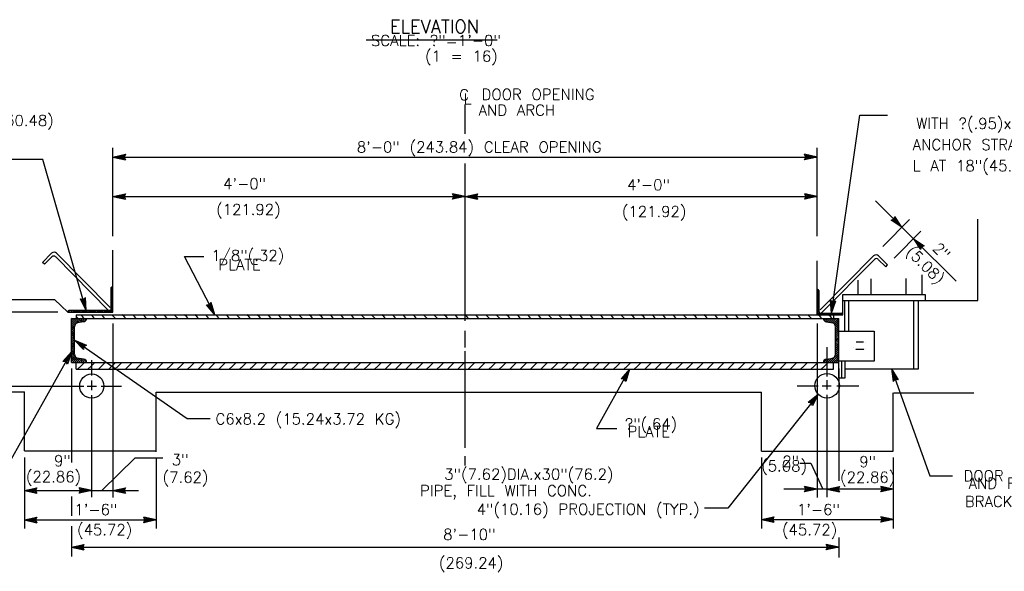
# Model space of a CAD drawing. Extents: x -23 to 2859, y -15 to 3983.
# Tile 5 of 50: x -15.53 to -4.25, y -2.38 to 3.94. Entities that reach past the tile are written whole.
import ezdxf
from ezdxf.enums import TextEntityAlignment as Align

# ---------------------------------------------------------------- set-up
doc = ezdxf.new("R2010")
doc.units = 0
doc.header["$LTSCALE"] = 25.4
doc.header["$MEASUREMENT"] = 0
doc.layers.add('PAN_TS', color=7, linetype='CONTINUOUS')
doc.styles.add('TXT_SHX', font='txt.shx')

# ---------------------------------------------------------------- blocks, each defined once
blk = doc.blocks.new('LT3')
at = {"layer": 'PAN_TS', "color": 24, "linetype": 'CONTINUOUS'}
for p, q in [((0, 0), (-0.0015, 0.00032)), ((-0.00135, 0), (-0.0015, 0.00032)), ((0, 0), (-0.0015, -0.00032)), ((-0.0015, -0.00032), (-0.00135, 0)), ((-0.00039, 0), (-0.00136, 0.00021)), ((-0.00128, 0), (-0.00136, 0.00021)), ((-0.00039, 0), (-0.00136, -0.00021)), ((-0.00136, -0.00021), (-0.00128, 0)), ((-0.00076, 0), (-0.00122, 0.0001)), ((-0.00119, 0), (-0.00122, 0.0001)), ((-0.00076, 0), (-0.00122, -0.0001)), ((-0.00122, -0.0001), (-0.00119, 0))]:
    blk.add_line(p, q, dxfattribs=at)

msp = doc.modelspace()

# ---------------------------------------------------------------- linework, layer by layer
at = {"layer": 'PAN_TS', "color": 7, "linetype": 'CONTINUOUS'}
for p, q in [((-11.559, 3.71), (-10.059, 3.71)), ((-10.426, 2.632), (-10.426, 2.969)), ((-6.23, 0.581), (-5.904, 2.848)), ((-5.904, 2.848), (-5.587, 2.848)), ((-14.461, 1.46), (-14.461, 2.473)), ((-14.461, 1.46), (-14.461, 2.473)), ((-6.392, 1.46), (-6.392, 2.473)), ((-6.392, 1.46), (-6.392, 2.473)), ((-15.263, 2.338), (-15.702, 2.338)), ((-14.765, 0.612), (-15.263, 2.338)), ((-14.461, 2.368), (-6.392, 2.368)), ((-10.426, 0.492), (-10.426, 2.294)), ((-14.461, 1.915), (-10.426, 1.915)), ((-10.426, 1.915), (-6.392, 1.915)), ((-5.724, 1.867), (-5.421, 1.564)), ((-5.642, 1.342), (-5.336, 1.651)), ((-4.552, 0.723), (-4.552, 1.655)), ((-5.509, 1.21), (-5.203, 1.519)), ((-5.421, 1.564), (-5.289, 1.432)), ((-5.289, 1.432), (-4.799, 0.945)), ((-15.162, 1.265), (-15.266, 1.161)), ((-14.492, 0.645), (-15.105, 1.265)), ((-14.461, 0.591), (-14.461, 1.303)), ((-15.244, 1.14), (-15.266, 1.161)), ((-15.159, 1.225), (-15.244, 1.14)), ((-14.509, 0.612), (-15.116, 1.225)), ((-13.294, 0.56), (-13.642, 1.23)), ((-13.642, 1.23), (-13.418, 1.23)), ((-6.392, 0.56), (-6.392, 1.178)), ((-6.359, 0.616), (-5.746, 1.236)), ((-6.342, 0.583), (-5.735, 1.196)), ((-5.692, 1.196), (-5.607, 1.111)), ((-5.689, 1.236), (-5.585, 1.132)), ((-5.607, 1.111), (-5.585, 1.132)), ((-5.19, 0.794), (-5.19, 1.018)), ((-5.923, 0.794), (-5.923, 0.959)), ((-5.772, 0.794), (-5.772, 0.973)), ((-5.371, 0.794), (-5.371, 0.976)), ((-14.482, 0.625), (-14.482, 0.869)), ((-14.481, 0.865), (-14.482, 0.865)), ((-14.481, 0.845), (-14.482, 0.845)), ((-14.481, 0.825), (-14.482, 0.825)), ((-14.481, 0.805), (-14.482, 0.805)), ((-14.461, 0.845), (-14.481, 0.865)), ((-14.461, 0.825), (-14.481, 0.845)), ((-14.461, 0.805), (-14.481, 0.825)), ((-14.461, 0.785), (-14.481, 0.805)), ((-14.461, 0.865), (-14.476, 0.88)), ((-14.461, 0.883), (-14.468, 0.883)), ((-14.461, 0.864), (-14.461, 0.865)), ((-14.461, 0.844), (-14.461, 0.845)), ((-14.461, 0.824), (-14.461, 0.825)), ((-14.461, 0.804), (-14.461, 0.805)), ((-6.392, 0.852), (-6.385, 0.852)), ((-6.392, 0.56), (-6.392, 0.852)), ((-6.392, 0.834), (-6.377, 0.849)), ((-6.392, 0.833), (-6.392, 0.834)), ((-6.392, 0.814), (-6.372, 0.834)), ((-6.392, 0.813), (-6.392, 0.814)), ((-6.392, 0.794), (-6.372, 0.814)), ((-6.392, 0.793), (-6.392, 0.794)), ((-6.392, 0.774), (-6.372, 0.794)), ((-6.372, 0.834), (-6.371, 0.834)), ((-6.372, 0.814), (-6.371, 0.814)), ((-6.372, 0.794), (-6.371, 0.794)), ((-6.371, 0.594), (-6.371, 0.838)), ((-6.1, 0.723), (-6.1, 0.794)), ((-6.1, 0.794), (-5.151, 0.794)), ((-5.151, 0.723), (-5.151, 0.791)), ((-16.309, 0.736), (-15.129, 0.736)), ((-15.129, 0.736), (-14.977, 0.591)), ((-14.481, 0.785), (-14.482, 0.785)), ((-14.481, 0.765), (-14.482, 0.765)), ((-14.481, 0.745), (-14.482, 0.745)), ((-14.481, 0.725), (-14.482, 0.725)), ((-14.481, 0.705), (-14.482, 0.705)), ((-14.481, 0.685), (-14.482, 0.685)), ((-14.461, 0.765), (-14.481, 0.785)), ((-14.461, 0.745), (-14.481, 0.765)), ((-14.461, 0.725), (-14.481, 0.745)), ((-14.461, 0.705), (-14.481, 0.725)), ((-14.461, 0.685), (-14.481, 0.705)), ((-14.461, 0.665), (-14.481, 0.685)), ((-14.461, 0.784), (-14.461, 0.785)), ((-14.461, 0.764), (-14.461, 0.765)), ((-14.461, 0.744), (-14.461, 0.745)), ((-14.461, 0.724), (-14.461, 0.725)), ((-14.461, 0.704), (-14.461, 0.705)), ((-14.461, 0.684), (-14.461, 0.685)), ((-6.392, 0.773), (-6.392, 0.774)), ((-6.392, 0.754), (-6.372, 0.774)), ((-6.392, 0.753), (-6.392, 0.754)), ((-6.392, 0.734), (-6.372, 0.754)), ((-6.392, 0.733), (-6.392, 0.734)), ((-6.392, 0.714), (-6.372, 0.734)), ((-6.392, 0.713), (-6.392, 0.714)), ((-6.392, 0.694), (-6.372, 0.714)), ((-6.392, 0.693), (-6.392, 0.694)), ((-6.392, 0.674), (-6.372, 0.694)), ((-6.372, 0.774), (-6.371, 0.774)), ((-6.372, 0.754), (-6.371, 0.754)), ((-6.372, 0.734), (-6.371, 0.734)), ((-6.372, 0.714), (-6.371, 0.714)), ((-6.372, 0.694), (-6.371, 0.694)), ((-6.1, 0.723), (-4.552, 0.723)), ((-6.1, 0.56), (-6.1, 0.723)), ((-6.077, 0.374), (-6.077, 0.723)), ((-6.03, 0.374), (-6.03, 0.723)), ((-5.284, -0.058), (-5.284, 0.723)), ((-5.231, -0.058), (-5.231, 0.723)), ((-15.092, 0.591), (-16.658, 0.591)), ((-14.977, 0.591), (-14.977, 0.599)), ((-14.972, 0.591), (-14.977, 0.596)), ((-14.977, 0.591), (-14.461, 0.591)), ((-14.966, 0.605), (-14.971, 0.61)), ((-14.952, 0.591), (-14.966, 0.605)), ((-14.495, 0.612), (-14.964, 0.612)), ((-14.94, 0.605), (-14.947, 0.612)), ((-14.926, 0.591), (-14.94, 0.605)), ((-14.92, 0.605), (-14.927, 0.612)), ((-14.906, 0.591), (-14.92, 0.605)), ((-14.9, 0.605), (-14.907, 0.612)), ((-14.886, 0.591), (-14.9, 0.605)), ((-14.88, 0.605), (-14.887, 0.612)), ((-14.866, 0.591), (-14.88, 0.605)), ((-14.86, 0.605), (-14.867, 0.612)), ((-14.846, 0.591), (-14.86, 0.605)), ((-14.84, 0.605), (-14.847, 0.612)), ((-14.826, 0.591), (-14.84, 0.605)), ((-14.82, 0.605), (-14.827, 0.612)), ((-14.806, 0.591), (-14.82, 0.605)), ((-14.8, 0.605), (-14.807, 0.612)), ((-14.786, 0.591), (-14.8, 0.605)), ((-14.78, 0.605), (-14.787, 0.612)), ((-14.766, 0.591), (-14.78, 0.605)), ((-14.76, 0.605), (-14.767, 0.612)), ((-14.746, 0.591), (-14.76, 0.605)), ((-14.74, 0.605), (-14.747, 0.612)), ((-14.726, 0.591), (-14.74, 0.605)), ((-14.721, 0.605), (-14.728, 0.612)), ((-14.707, 0.591), (-14.721, 0.605)), ((-14.701, 0.605), (-14.708, 0.612)), ((-14.687, 0.591), (-14.701, 0.605)), ((-14.681, 0.605), (-14.688, 0.612)), ((-14.667, 0.591), (-14.681, 0.605)), ((-14.661, 0.605), (-14.668, 0.612)), ((-14.647, 0.591), (-14.661, 0.605)), ((-14.641, 0.605), (-14.648, 0.612)), ((-14.627, 0.591), (-14.641, 0.605)), ((-14.621, 0.605), (-14.628, 0.612)), ((-14.607, 0.591), (-14.621, 0.605)), ((-14.601, 0.605), (-14.608, 0.612)), ((-14.587, 0.591), (-14.601, 0.605)), ((-14.581, 0.605), (-14.588, 0.612)), ((-14.567, 0.591), (-14.581, 0.605)), ((-14.561, 0.605), (-14.568, 0.612)), ((-14.547, 0.591), (-14.561, 0.605)), ((-14.541, 0.605), (-14.548, 0.612)), ((-14.527, 0.591), (-14.541, 0.605)), ((-14.521, 0.605), (-14.528, 0.612)), ((-14.507, 0.591), (-14.521, 0.605)), ((-14.501, 0.605), (-14.508, 0.612)), ((-14.487, 0.591), (-14.501, 0.605)), ((-14.481, 0.605), (-14.49, 0.613)), ((-14.481, 0.665), (-14.482, 0.665)), ((-14.481, 0.645), (-14.482, 0.645)), ((-14.481, 0.625), (-14.482, 0.625)), ((-14.461, 0.645), (-14.481, 0.665)), ((-14.461, 0.625), (-14.481, 0.645)), ((-14.461, 0.605), (-14.481, 0.625)), ((-14.467, 0.591), (-14.481, 0.605)), ((-14.461, 0.664), (-14.461, 0.665)), ((-14.461, 0.644), (-14.461, 0.645)), ((-14.461, 0.624), (-14.461, 0.625)), ((-14.461, 0.604), (-14.461, 0.605)), ((-6.392, 0.673), (-6.392, 0.674)), ((-6.392, 0.654), (-6.372, 0.674)), ((-6.392, 0.653), (-6.392, 0.654)), ((-6.392, 0.634), (-6.372, 0.654)), ((-6.392, 0.633), (-6.392, 0.634)), ((-6.392, 0.614), (-6.372, 0.634)), ((-6.392, 0.613), (-6.392, 0.614)), ((-6.392, 0.594), (-6.372, 0.614)), ((-6.392, 0.593), (-6.392, 0.594)), ((-6.392, 0.574), (-6.372, 0.594)), ((-6.392, 0.573), (-6.392, 0.574)), ((-6.386, 0.56), (-6.372, 0.574)), ((-6.372, 0.674), (-6.371, 0.674)), ((-6.372, 0.654), (-6.371, 0.654)), ((-6.372, 0.634), (-6.371, 0.634)), ((-6.372, 0.614), (-6.371, 0.614)), ((-6.372, 0.594), (-6.371, 0.594)), ((-6.372, 0.574), (-6.363, 0.582)), ((-6.366, 0.56), (-6.352, 0.574)), ((-6.358, 0.581), (-6.113, 0.581)), ((-6.352, 0.574), (-6.345, 0.581)), ((-6.346, 0.56), (-6.332, 0.574)), ((-6.332, 0.574), (-6.325, 0.581)), ((-6.326, 0.56), (-6.312, 0.574)), ((-6.312, 0.574), (-6.305, 0.581)), ((-6.306, 0.56), (-6.292, 0.574)), ((-6.292, 0.574), (-6.285, 0.581)), ((-6.286, 0.56), (-6.272, 0.574)), ((-6.272, 0.574), (-6.265, 0.581)), ((-6.266, 0.56), (-6.252, 0.574)), ((-6.252, 0.574), (-6.245, 0.581)), ((-6.246, 0.56), (-6.232, 0.574)), ((-6.232, 0.574), (-6.225, 0.581)), ((-6.226, 0.56), (-6.212, 0.574)), ((-6.212, 0.574), (-6.205, 0.581)), ((-6.206, 0.56), (-6.192, 0.574)), ((-6.192, 0.574), (-6.185, 0.581)), ((-6.186, 0.56), (-6.172, 0.574)), ((-6.172, 0.574), (-6.165, 0.581)), ((-6.166, 0.56), (-6.152, 0.574)), ((-6.152, 0.574), (-6.145, 0.581)), ((-6.146, 0.56), (-6.132, 0.574)), ((-6.132, 0.574), (-6.125, 0.581)), ((-6.127, 0.56), (-6.113, 0.574)), ((-6.113, 0.574), (-6.107, 0.58)), ((-6.107, 0.56), (-6.099, 0.568)), ((-6.1, 0.56), (-6.1, 0.568)), ((-14.936, 0.52), (-6.146, 0.52)), ((-14.936, 0.016), (-14.936, 0.52)), ((-14.917, 0.48), (-14.936, 0.5)), ((-14.917, 0.457), (-14.936, 0.476)), ((-14.917, 0.433), (-14.936, 0.452)), ((-14.917, 0.504), (-14.933, 0.52)), ((-14.893, 0.48), (-14.917, 0.504)), ((-14.893, 0.457), (-14.917, 0.48)), ((-14.897, 0.437), (-14.917, 0.457)), ((-14.893, 0.504), (-14.909, 0.52)), ((-14.87, 0.48), (-14.893, 0.504)), ((-14.878, 0.465), (-14.893, 0.48)), ((-14.89, 0.453), (-14.893, 0.457)), ((-14.87, 0.504), (-14.885, 0.52)), ((-14.882, 0.56), (-6.1, 0.56)), ((-14.882, 0.56), (-14.882, 0.52)), ((-14.88, 0.54), (-14.882, 0.542)), ((-14.86, 0.52), (-14.88, 0.54)), ((-14.846, 0.48), (-14.87, 0.504)), ((-14.86, 0.471), (-14.87, 0.48)), ((-14.796, 0.482), (-14.868, 0.47)), ((-14.846, 0.504), (-14.862, 0.52)), ((-14.822, 0.48), (-14.846, 0.504)), ((-14.84, 0.474), (-14.846, 0.48)), ((-14.822, 0.504), (-14.838, 0.52)), ((-14.809, 0.54), (-14.829, 0.56)), ((-14.8, 0.481), (-14.822, 0.504)), ((-14.82, 0.478), (-14.822, 0.48)), ((-14.799, 0.504), (-14.815, 0.52)), ((-14.789, 0.52), (-14.809, 0.54)), ((-14.781, 0.486), (-14.799, 0.504)), ((-14.775, 0.504), (-14.791, 0.52)), ((-14.768, 0.497), (-14.775, 0.504)), ((-14.69, 0.54), (-14.71, 0.56)), ((-14.67, 0.52), (-14.69, 0.54)), ((-14.571, 0.54), (-14.591, 0.56)), ((-14.551, 0.52), (-14.571, 0.54)), ((-14.452, 0.54), (-14.472, 0.56)), ((-14.461, 0.463), (-14.461, -1.532)), ((-14.432, 0.52), (-14.452, 0.54)), ((-14.333, 0.54), (-14.353, 0.56)), ((-14.313, 0.52), (-14.333, 0.54)), ((-14.214, 0.54), (-14.234, 0.56)), ((-14.194, 0.52), (-14.214, 0.54)), ((-14.095, 0.54), (-14.115, 0.56)), ((-14.075, 0.52), (-14.095, 0.54)), ((-13.976, 0.54), (-13.996, 0.56)), ((-13.956, 0.52), (-13.976, 0.54)), ((-13.857, 0.54), (-13.877, 0.56)), ((-13.837, 0.52), (-13.857, 0.54)), ((-13.738, 0.54), (-13.758, 0.56)), ((-13.718, 0.52), (-13.738, 0.54)), ((-13.619, 0.54), (-13.639, 0.56)), ((-13.599, 0.52), (-13.619, 0.54)), ((-13.5, 0.54), (-13.52, 0.56)), ((-13.48, 0.52), (-13.5, 0.54)), ((-13.381, 0.54), (-13.401, 0.56)), ((-13.361, 0.52), (-13.381, 0.54)), ((-13.262, 0.54), (-13.282, 0.56)), ((-13.242, 0.52), (-13.262, 0.54)), ((-13.143, 0.54), (-13.163, 0.56)), ((-13.123, 0.52), (-13.143, 0.54)), ((-13.024, 0.54), (-13.044, 0.56)), ((-13.004, 0.52), (-13.024, 0.54)), ((-12.905, 0.54), (-12.925, 0.56)), ((-12.885, 0.52), (-12.905, 0.54)), ((-12.786, 0.54), (-12.806, 0.56)), ((-12.766, 0.52), (-12.786, 0.54)), ((-12.667, 0.54), (-12.687, 0.56)), ((-12.647, 0.52), (-12.667, 0.54)), ((-12.548, 0.54), (-12.568, 0.56)), ((-12.528, 0.52), (-12.548, 0.54)), ((-12.429, 0.54), (-12.449, 0.56)), ((-12.409, 0.52), (-12.429, 0.54)), ((-12.31, 0.54), (-12.33, 0.56)), ((-12.29, 0.52), (-12.31, 0.54)), ((-12.191, 0.54), (-12.211, 0.56)), ((-12.171, 0.52), (-12.191, 0.54)), ((-12.072, 0.54), (-12.092, 0.56)), ((-12.052, 0.52), (-12.072, 0.54)), ((-11.953, 0.54), (-11.973, 0.56)), ((-11.933, 0.52), (-11.953, 0.54)), ((-11.834, 0.54), (-11.854, 0.56)), ((-11.814, 0.52), (-11.834, 0.54)), ((-11.715, 0.54), (-11.735, 0.56)), ((-11.695, 0.52), (-11.715, 0.54)), ((-11.596, 0.54), (-11.616, 0.56)), ((-11.576, 0.52), (-11.596, 0.54)), ((-11.477, 0.54), (-11.497, 0.56)), ((-11.457, 0.52), (-11.477, 0.54)), ((-11.358, 0.54), (-11.378, 0.56)), ((-11.338, 0.52), (-11.358, 0.54)), ((-11.239, 0.54), (-11.259, 0.56)), ((-11.219, 0.52), (-11.239, 0.54)), ((-11.12, 0.54), (-11.14, 0.56)), ((-11.1, 0.52), (-11.12, 0.54)), ((-11.001, 0.54), (-11.021, 0.56)), ((-10.981, 0.52), (-11.001, 0.54)), ((-10.882, 0.54), (-10.902, 0.56)), ((-10.862, 0.52), (-10.882, 0.54)), ((-10.763, 0.54), (-10.783, 0.56)), ((-10.743, 0.52), (-10.763, 0.54)), ((-10.644, 0.54), (-10.664, 0.56)), ((-10.624, 0.52), (-10.644, 0.54)), ((-10.525, 0.54), (-10.545, 0.56)), ((-10.505, 0.52), (-10.525, 0.54)), ((-10.406, 0.54), (-10.426, 0.56)), ((-10.386, 0.52), (-10.406, 0.54)), ((-10.287, 0.54), (-10.307, 0.56)), ((-10.267, 0.52), (-10.287, 0.54)), ((-10.168, 0.54), (-10.188, 0.56)), ((-10.148, 0.52), (-10.168, 0.54)), ((-10.049, 0.54), (-10.069, 0.56)), ((-10.029, 0.52), (-10.049, 0.54)), ((-9.93, 0.54), (-9.95, 0.56)), ((-9.91, 0.52), (-9.93, 0.54)), ((-9.811, 0.54), (-9.831, 0.56)), ((-9.791, 0.52), (-9.811, 0.54)), ((-9.692, 0.54), (-9.712, 0.56)), ((-9.672, 0.52), (-9.692, 0.54)), ((-9.573, 0.54), (-9.593, 0.56)), ((-9.553, 0.52), (-9.573, 0.54)), ((-9.454, 0.54), (-9.474, 0.56)), ((-9.434, 0.52), (-9.454, 0.54)), ((-9.335, 0.54), (-9.355, 0.56)), ((-9.315, 0.52), (-9.335, 0.54)), ((-9.216, 0.54), (-9.236, 0.56)), ((-9.196, 0.52), (-9.216, 0.54)), ((-9.097, 0.54), (-9.117, 0.56)), ((-9.077, 0.52), (-9.097, 0.54)), ((-8.978, 0.54), (-8.998, 0.56)), ((-8.958, 0.52), (-8.978, 0.54)), ((-8.859, 0.54), (-8.879, 0.56)), ((-8.839, 0.52), (-8.859, 0.54)), ((-8.74, 0.54), (-8.76, 0.56)), ((-8.72, 0.52), (-8.74, 0.54)), ((-8.621, 0.54), (-8.641, 0.56)), ((-8.601, 0.52), (-8.621, 0.54)), ((-8.502, 0.54), (-8.522, 0.56)), ((-8.482, 0.52), (-8.502, 0.54)), ((-8.383, 0.54), (-8.403, 0.56)), ((-8.363, 0.52), (-8.383, 0.54)), ((-8.264, 0.54), (-8.284, 0.56)), ((-8.244, 0.52), (-8.264, 0.54)), ((-8.145, 0.54), (-8.165, 0.56)), ((-8.125, 0.52), (-8.145, 0.54)), ((-8.026, 0.54), (-8.046, 0.56)), ((-8.006, 0.52), (-8.026, 0.54)), ((-7.907, 0.54), (-7.927, 0.56)), ((-7.887, 0.52), (-7.907, 0.54)), ((-7.788, 0.54), (-7.808, 0.56)), ((-7.768, 0.52), (-7.788, 0.54)), ((-7.669, 0.54), (-7.689, 0.56)), ((-7.649, 0.52), (-7.669, 0.54)), ((-7.55, 0.54), (-7.57, 0.56)), ((-7.53, 0.52), (-7.55, 0.54)), ((-7.431, 0.54), (-7.451, 0.56)), ((-7.411, 0.52), (-7.431, 0.54)), ((-7.312, 0.54), (-7.332, 0.56)), ((-7.292, 0.52), (-7.312, 0.54)), ((-7.193, 0.54), (-7.213, 0.56)), ((-7.173, 0.52), (-7.193, 0.54)), ((-7.074, 0.54), (-7.094, 0.56)), ((-7.054, 0.52), (-7.074, 0.54)), ((-6.955, 0.54), (-6.975, 0.56)), ((-6.935, 0.52), (-6.955, 0.54)), ((-6.836, 0.54), (-6.856, 0.56)), ((-6.816, 0.52), (-6.836, 0.54)), ((-6.717, 0.54), (-6.737, 0.56)), ((-6.697, 0.52), (-6.717, 0.54)), ((-6.598, 0.54), (-6.618, 0.56)), ((-6.578, 0.52), (-6.598, 0.54)), ((-6.479, 0.54), (-6.499, 0.56)), ((-6.459, 0.52), (-6.479, 0.54)), ((-6.1, 0.56), (-6.392, 0.56)), ((-6.392, 0.463), (-6.392, -1.532)), ((-6.36, 0.54), (-6.38, 0.56)), ((-6.34, 0.52), (-6.36, 0.54)), ((-6.322, 0.512), (-6.315, 0.52)), ((-6.314, 0.497), (-6.307, 0.504)), ((-6.307, 0.504), (-6.291, 0.52)), ((-6.301, 0.486), (-6.283, 0.504)), ((-6.286, 0.482), (-6.214, 0.47)), ((-6.283, 0.504), (-6.267, 0.52)), ((-6.282, 0.481), (-6.26, 0.504)), ((-6.262, 0.478), (-6.26, 0.48)), ((-6.241, 0.54), (-6.261, 0.56)), ((-6.26, 0.504), (-6.244, 0.52)), ((-6.26, 0.48), (-6.236, 0.504)), ((-6.242, 0.474), (-6.236, 0.48)), ((-6.221, 0.52), (-6.241, 0.54)), ((-6.236, 0.504), (-6.22, 0.52)), ((-6.236, 0.48), (-6.212, 0.504)), ((-6.222, 0.471), (-6.212, 0.48)), ((-6.212, 0.504), (-6.197, 0.52)), ((-6.212, 0.48), (-6.189, 0.504)), ((-6.205, 0.56), (-6.205, 0.52)), ((-6.204, 0.465), (-6.189, 0.48)), ((-6.192, 0.453), (-6.189, 0.457)), ((-6.189, 0.504), (-6.173, 0.52)), ((-6.189, 0.48), (-6.165, 0.504)), ((-6.189, 0.457), (-6.165, 0.48)), ((-6.185, 0.437), (-6.165, 0.457)), ((-6.165, 0.504), (-6.149, 0.52)), ((-6.165, 0.48), (-6.146, 0.5)), ((-6.165, 0.457), (-6.146, 0.476)), ((-6.165, 0.433), (-6.146, 0.452)), ((-6.146, 0.016), (-6.146, 0.52)), ((-14.917, 0.409), (-14.936, 0.429)), ((-14.917, 0.386), (-14.936, 0.405)), ((-14.917, 0.362), (-14.936, 0.381)), ((-14.917, 0.338), (-14.936, 0.358)), ((-14.899, 0.415), (-14.917, 0.433)), ((-14.899, 0.391), (-14.917, 0.409)), ((-14.899, 0.368), (-14.917, 0.386)), ((-14.899, 0.344), (-14.917, 0.362)), ((-14.899, 0.112), (-14.899, 0.424)), ((-10.426, 0.186), (-10.426, 0.376)), ((-6.183, 0.415), (-6.165, 0.433)), ((-6.183, 0.112), (-6.183, 0.424)), ((-6.183, 0.391), (-6.165, 0.409)), ((-6.183, 0.368), (-6.165, 0.386)), ((-6.183, 0.344), (-6.165, 0.362)), ((-6.165, 0.409), (-6.146, 0.429)), ((-6.165, 0.386), (-6.146, 0.405)), ((-6.165, 0.362), (-6.146, 0.381)), ((-6.165, 0.338), (-6.146, 0.358)), ((-6.146, 0.374), (-5.74, 0.374)), ((-5.734, 0.035), (-5.734, 0.374)), ((-14.917, 0.315), (-14.936, 0.334)), ((-14.917, 0.291), (-14.936, 0.31)), ((-14.917, 0.22), (-14.936, 0.239)), ((-14.899, 0.25), (-14.935, 0.286)), ((-14.899, 0.226), (-14.935, 0.262)), ((-14.918, 0.292), (-14.898, 0.272)), ((-14.899, 0.32), (-14.917, 0.338)), ((-14.899, 0.297), (-14.917, 0.315)), ((-14.899, 0.27), (-13.61, -0.627)), ((-6.164, 0.292), (-6.184, 0.272)), ((-6.183, 0.32), (-6.165, 0.338)), ((-6.183, 0.297), (-6.165, 0.315)), ((-6.183, 0.25), (-6.147, 0.286)), ((-6.183, 0.226), (-6.147, 0.262)), ((-6.165, 0.315), (-6.146, 0.334)), ((-6.165, 0.291), (-6.146, 0.31)), ((-6.165, 0.22), (-6.146, 0.239)), ((-5.946, 0.25), (-5.86, 0.25)), ((-15.863, -1.515), (-14.936, 0.135)), ((-14.917, 0.196), (-14.936, 0.216)), ((-14.917, 0.173), (-14.936, 0.192)), ((-14.917, 0.149), (-14.936, 0.168)), ((-14.917, 0.125), (-14.936, 0.145)), ((-14.917, 0.102), (-14.936, 0.121)), ((-14.899, 0.202), (-14.917, 0.22)), ((-14.899, 0.178), (-14.917, 0.196)), ((-14.899, 0.155), (-14.917, 0.173)), ((-14.899, 0.131), (-14.917, 0.149)), ((-14.899, 0.107), (-14.917, 0.125)), ((-10.426, -0.963), (-10.426, 0.144)), ((-6.279, -0.144), (-6.279, 0.192)), ((-6.183, 0.202), (-6.165, 0.22)), ((-6.183, 0.178), (-6.165, 0.196)), ((-6.183, 0.155), (-6.165, 0.173)), ((-6.183, 0.131), (-6.165, 0.149)), ((-6.183, 0.107), (-6.165, 0.125)), ((-6.165, 0.196), (-6.146, 0.216)), ((-6.165, 0.173), (-6.146, 0.192)), ((-6.165, 0.149), (-6.146, 0.168)), ((-6.165, 0.125), (-6.146, 0.145)), ((-6.165, 0.102), (-6.146, 0.121)), ((-5.948, 0.167), (-5.858, 0.167)), ((-14.917, 0.078), (-14.936, 0.097)), ((-14.917, 0.054), (-14.936, 0.074)), ((-14.917, 0.031), (-14.936, 0.05)), ((-14.926, 0.016), (-14.936, 0.026)), ((-14.936, 0.016), (-6.146, 0.016)), ((-14.893, 0.078), (-14.917, 0.102)), ((-14.893, 0.054), (-14.917, 0.078)), ((-14.893, 0.031), (-14.917, 0.054)), ((-14.902, 0.016), (-14.917, 0.031)), ((-14.87, 0.054), (-14.893, 0.078)), ((-14.87, 0.031), (-14.893, 0.054)), ((-14.878, 0.016), (-14.893, 0.031)), ((-14.882, -0.062), (-14.882, 0.016)), ((-14.846, 0.031), (-14.87, 0.054)), ((-14.855, 0.016), (-14.87, 0.031)), ((-14.796, 0.054), (-14.868, 0.066)), ((-14.846, 0.054), (-14.856, 0.064)), ((-14.822, 0.031), (-14.846, 0.054)), ((-14.831, 0.016), (-14.846, 0.031)), ((-14.829, -0.026), (-14.787, 0.016)), ((-14.822, 0.054), (-14.827, 0.059)), ((-14.799, 0.031), (-14.822, 0.054)), ((-14.807, 0.016), (-14.822, 0.031)), ((-14.775, 0.031), (-14.799, 0.054)), ((-14.784, 0.016), (-14.799, 0.031)), ((-14.76, 0.016), (-14.775, 0.031)), ((-14.71, -0.026), (-14.668, 0.016)), ((-14.703, -0.136), (-14.703, 0.043)), ((-14.591, -0.026), (-14.549, 0.016)), ((-14.472, -0.026), (-14.43, 0.016)), ((-14.401, -0.026), (-14.359, 0.016)), ((-14.282, -0.026), (-14.24, 0.016)), ((-14.163, -0.026), (-14.121, 0.016)), ((-14.044, -0.026), (-14.002, 0.016)), ((-13.925, -0.026), (-13.883, 0.016)), ((-13.806, -0.026), (-13.764, 0.016)), ((-13.687, -0.026), (-13.645, 0.016)), ((-13.568, -0.026), (-13.526, 0.016)), ((-13.449, -0.026), (-13.407, 0.016)), ((-13.33, -0.026), (-13.288, 0.016)), ((-13.211, -0.026), (-13.169, 0.016)), ((-13.092, -0.026), (-13.05, 0.016)), ((-12.973, -0.026), (-12.931, 0.016)), ((-12.854, -0.026), (-12.812, 0.016)), ((-12.735, -0.026), (-12.693, 0.016)), ((-12.616, -0.026), (-12.574, 0.016)), ((-12.497, -0.026), (-12.455, 0.016)), ((-12.378, -0.026), (-12.336, 0.016)), ((-12.259, -0.026), (-12.217, 0.016)), ((-12.14, -0.026), (-12.098, 0.016)), ((-12.021, -0.026), (-11.979, 0.016)), ((-11.902, -0.026), (-11.86, 0.016)), ((-11.783, -0.026), (-11.741, 0.016)), ((-11.664, -0.026), (-11.622, 0.016)), ((-11.545, -0.026), (-11.503, 0.016)), ((-11.426, -0.026), (-11.384, 0.016)), ((-11.307, -0.026), (-11.265, 0.016)), ((-11.188, -0.026), (-11.146, 0.016)), ((-11.069, -0.026), (-11.027, 0.016)), ((-10.95, -0.026), (-10.908, 0.016)), ((-10.831, -0.026), (-10.789, 0.016)), ((-10.712, -0.026), (-10.67, 0.016)), ((-10.593, -0.026), (-10.551, 0.016)), ((-10.474, -0.026), (-10.432, 0.016)), ((-10.355, -0.026), (-10.313, 0.016)), ((-10.236, -0.026), (-10.194, 0.016)), ((-10.117, -0.026), (-10.075, 0.016)), ((-9.998, -0.026), (-9.956, 0.016)), ((-9.879, -0.026), (-9.837, 0.016)), ((-9.76, -0.026), (-9.718, 0.016)), ((-9.641, -0.026), (-9.599, 0.016)), ((-9.522, -0.026), (-9.48, 0.016)), ((-9.403, -0.026), (-9.361, 0.016)), ((-9.284, -0.026), (-9.242, 0.016)), ((-9.165, -0.026), (-9.123, 0.016)), ((-9.046, -0.026), (-9.004, 0.016)), ((-8.927, -0.026), (-8.885, 0.016)), ((-8.808, -0.026), (-8.766, 0.016)), ((-8.689, -0.026), (-8.647, 0.016)), ((-8.57, -0.026), (-8.528, 0.016)), ((-8.451, -0.026), (-8.409, 0.016)), ((-8.332, -0.026), (-8.29, 0.016)), ((-8.213, -0.026), (-8.171, 0.016)), ((-8.094, -0.026), (-8.052, 0.016)), ((-7.975, -0.026), (-7.933, 0.016)), ((-7.856, -0.026), (-7.814, 0.016)), ((-7.737, -0.026), (-7.695, 0.016)), ((-7.618, -0.026), (-7.576, 0.016)), ((-7.499, -0.026), (-7.457, 0.016)), ((-7.38, -0.026), (-7.338, 0.016)), ((-7.261, -0.026), (-7.219, 0.016)), ((-7.142, -0.026), (-7.1, 0.016)), ((-7.023, -0.026), (-6.981, 0.016)), ((-6.904, -0.026), (-6.862, 0.016)), ((-6.785, -0.026), (-6.743, 0.016)), ((-6.666, -0.026), (-6.624, 0.016)), ((-6.547, -0.026), (-6.505, 0.016)), ((-6.428, -0.026), (-6.386, 0.016)), ((-6.322, 0.016), (-6.307, 0.031)), ((-6.309, -0.026), (-6.267, 0.016)), ((-6.307, 0.031), (-6.283, 0.054)), ((-6.298, 0.016), (-6.283, 0.031)), ((-6.286, 0.054), (-6.214, 0.066)), ((-6.283, 0.031), (-6.26, 0.054)), ((-6.275, 0.016), (-6.26, 0.031)), ((-6.26, 0.054), (-6.255, 0.059)), ((-6.26, 0.031), (-6.236, 0.054)), ((-6.251, 0.016), (-6.236, 0.031)), ((-6.236, 0.054), (-6.226, 0.064)), ((-6.236, 0.031), (-6.212, 0.054)), ((-6.227, 0.016), (-6.212, 0.031)), ((-6.212, 0.054), (-6.189, 0.078)), ((-6.212, 0.031), (-6.189, 0.054)), ((-6.205, -0.062), (-6.205, 0.016)), ((-6.204, 0.016), (-6.189, 0.031)), ((-6.189, 0.078), (-6.165, 0.102)), ((-6.189, 0.054), (-6.165, 0.078)), ((-6.189, 0.031), (-6.165, 0.054)), ((-6.18, 0.016), (-6.165, 0.031)), ((-6.165, 0.078), (-6.146, 0.097)), ((-6.165, 0.054), (-6.146, 0.074)), ((-6.165, 0.031), (-6.146, 0.05)), ((-6.156, 0.016), (-6.146, 0.026)), ((-6.146, 0.035), (-5.734, 0.035)), ((-6.146, -0.16), (-6.146, 0.033)), ((-6.11, -0.16), (-6.11, 0.035)), ((-6.073, -0.16), (-6.073, 0.035)), ((-14.936, -0.055), (-14.936, -1.131)), ((-14.882, -0.062), (-6.205, -0.062)), ((-14.865, -0.062), (-14.829, -0.026)), ((-14.746, -0.062), (-14.71, -0.026)), ((-14.627, -0.062), (-14.591, -0.026)), ((-14.508, -0.062), (-14.472, -0.026)), ((-14.437, -0.062), (-14.401, -0.026)), ((-14.318, -0.062), (-14.282, -0.026)), ((-14.199, -0.062), (-14.163, -0.026)), ((-14.08, -0.062), (-14.044, -0.026)), ((-13.961, -0.062), (-13.925, -0.026)), ((-13.842, -0.062), (-13.806, -0.026)), ((-13.723, -0.062), (-13.687, -0.026)), ((-13.604, -0.062), (-13.568, -0.026)), ((-13.485, -0.062), (-13.449, -0.026)), ((-13.366, -0.062), (-13.33, -0.026)), ((-13.247, -0.062), (-13.211, -0.026)), ((-13.128, -0.062), (-13.092, -0.026)), ((-13.009, -0.062), (-12.973, -0.026)), ((-12.89, -0.062), (-12.854, -0.026)), ((-12.771, -0.062), (-12.735, -0.026)), ((-12.652, -0.062), (-12.616, -0.026)), ((-12.533, -0.062), (-12.497, -0.026)), ((-12.414, -0.062), (-12.378, -0.026)), ((-12.295, -0.062), (-12.259, -0.026)), ((-12.176, -0.062), (-12.14, -0.026)), ((-12.057, -0.062), (-12.021, -0.026)), ((-11.938, -0.062), (-11.902, -0.026)), ((-11.819, -0.062), (-11.783, -0.026)), ((-11.7, -0.062), (-11.664, -0.026)), ((-11.581, -0.062), (-11.545, -0.026)), ((-11.462, -0.062), (-11.426, -0.026)), ((-11.343, -0.062), (-11.307, -0.026)), ((-11.224, -0.062), (-11.188, -0.026)), ((-11.105, -0.062), (-11.069, -0.026)), ((-10.986, -0.062), (-10.95, -0.026)), ((-10.867, -0.062), (-10.831, -0.026)), ((-10.748, -0.062), (-10.712, -0.026)), ((-10.629, -0.062), (-10.593, -0.026)), ((-10.51, -0.062), (-10.474, -0.026)), ((-10.391, -0.062), (-10.355, -0.026)), ((-10.272, -0.062), (-10.236, -0.026)), ((-10.153, -0.062), (-10.117, -0.026)), ((-10.034, -0.062), (-9.998, -0.026)), ((-9.915, -0.062), (-9.879, -0.026)), ((-9.796, -0.062), (-9.76, -0.026)), ((-9.677, -0.062), (-9.641, -0.026)), ((-9.558, -0.062), (-9.522, -0.026)), ((-9.439, -0.062), (-9.403, -0.026)), ((-9.32, -0.062), (-9.284, -0.026)), ((-9.201, -0.062), (-9.165, -0.026)), ((-9.082, -0.062), (-9.046, -0.026)), ((-8.963, -0.062), (-8.927, -0.026)), ((-8.541, -0.062), (-8.921, -0.741)), ((-8.844, -0.062), (-8.808, -0.026)), ((-8.725, -0.062), (-8.689, -0.026)), ((-8.606, -0.062), (-8.57, -0.026)), ((-8.487, -0.062), (-8.451, -0.026)), ((-8.368, -0.062), (-8.332, -0.026)), ((-8.249, -0.062), (-8.213, -0.026)), ((-8.13, -0.062), (-8.094, -0.026)), ((-8.011, -0.062), (-7.975, -0.026)), ((-7.892, -0.062), (-7.856, -0.026)), ((-7.773, -0.062), (-7.737, -0.026)), ((-7.654, -0.062), (-7.618, -0.026)), ((-7.535, -0.062), (-7.499, -0.026)), ((-7.416, -0.062), (-7.38, -0.026)), ((-7.297, -0.062), (-7.261, -0.026)), ((-7.178, -0.062), (-7.142, -0.026)), ((-7.059, -0.062), (-7.023, -0.026)), ((-6.94, -0.062), (-6.904, -0.026)), ((-6.821, -0.062), (-6.785, -0.026)), ((-6.702, -0.062), (-6.666, -0.026)), ((-6.583, -0.062), (-6.547, -0.026)), ((-6.464, -0.062), (-6.428, -0.026)), ((-6.345, -0.062), (-6.309, -0.026)), ((-6.146, -0.055), (-6.146, -1.342)), ((-6.073, -0.058), (-5.231, -0.058)), ((-5.541, -0.058), (-5.101, -1.284)), ((-14.703, -0.304), (-14.703, -0.19)), ((-6.279, -0.294), (-6.279, -0.189)), ((-6.146, -0.16), (-6.073, -0.16)), ((-16.681, -0.255), (-14.792, -0.255)), ((-15.475, -0.324), (-16.389, -0.324)), ((-15.475, -0.996), (-15.475, -0.32)), ((-14.756, -0.255), (-14.647, -0.255)), ((-14.593, -0.255), (-14.363, -0.255)), ((-13.964, -1.009), (-13.964, -0.326)), ((-13.964, -0.326), (-7.031, -0.326)), ((-7.031, -1.001), (-7.031, -0.326)), ((-6.621, -0.252), (-6.381, -0.252)), ((-6.336, -0.252), (-6.231, -0.252)), ((-6.166, -0.252), (-5.916, -0.252)), ((-5.52, -1.001), (-5.52, -0.331)), ((-5.516, -0.331), (-4.597, -0.331)), ((-14.703, -1.527), (-14.703, -0.358)), ((-6.381, -0.35), (-7.416, -1.653)), ((-6.279, -1.527), (-6.279, -0.354)), ((-13.61, -0.627), (-13.346, -0.627)), ((-8.921, -0.741), (-8.689, -0.741)), ((-15.475, -0.996), (-13.964, -0.996)), ((-7.031, -1.001), (-5.52, -1.001)), ((-15.475, -1.073), (-15.475, -1.888)), ((-14.587, -1.451), (-14.207, -1.079)), ((-14.207, -1.079), (-13.89, -1.079)), ((-13.964, -1.073), (-13.964, -1.888)), ((-10.426, -1.163), (-10.426, -1.058)), ((-7.031, -1.073), (-7.031, -1.888)), ((-5.52, -1.073), (-5.52, -1.888)), ((-6.59, -1.137), (-6.464, -1.137)), ((-6.464, -1.137), (-6.327, -1.437)), ((-5.101, -1.284), (-4.844, -1.284)), ((-15.475, -1.451), (-14.703, -1.451)), ((-14.703, -1.451), (-14.461, -1.451)), ((-14.461, -1.451), (-14.167, -1.451)), ((-6.394, -1.437), (-6.773, -1.437)), ((-6.28, -1.437), (-6.394, -1.437)), ((-5.52, -1.437), (-6.28, -1.437)), ((-14.936, -1.521), (-14.936, -1.743)), ((-7.416, -1.653), (-7.683, -1.653)), ((-15.475, -1.789), (-13.964, -1.789)), ((-7.031, -1.785), (-5.519, -1.785)), ((-14.936, -1.859), (-14.936, -2.206)), ((-6.146, -1.991), (-6.146, -2.218)), ((-14.936, -2.101), (-6.146, -2.101))]:
    msp.add_line(p, q, dxfattribs=at)
msp.add_lwpolyline([(-6.309, 0.491), (-6.299, 0.485), (-6.31, 0.491)], close=True, dxfattribs=at)
at = {"layer": 'PAN_TS', "color": 7, "linetype": 'CONTINUOUS', "const_width": 0.00025}
for points in [[(-5.948, 0.167, -0.049268), (-5.956, 0.168, -0.049246), (-5.964, 0.171, -0.049206), (-5.971, 0.176, -0.049155), (-5.976, 0.181, -0.049099), (-5.981, 0.188, -0.049047), (-5.984, 0.196, -0.049008), (-5.986, 0.204, -0.048986), (-5.986, 0.212, -0.048986), (-5.985, 0.22, -0.049008), (-5.982, 0.227, -0.049047), (-5.977, 0.234, -0.049099), (-5.972, 0.24, -0.049155), (-5.965, 0.245, -0.049206), (-5.957, 0.248, -0.049246), (-5.949, 0.25, -0.049268), (-5.941, 0.25, -0.049268)], [(-5.858, 0.167, 0.049268), (-5.85, 0.168, 0.049246), (-5.843, 0.171, 0.049206), (-5.836, 0.176, 0.049155), (-5.83, 0.181, 0.049099), (-5.825, 0.188, 0.049047), (-5.822, 0.196, 0.049008), (-5.82, 0.204, 0.048986), (-5.82, 0.212, 0.048986), (-5.822, 0.22, 0.049008), (-5.825, 0.227, 0.049047), (-5.829, 0.234, 0.049099), (-5.835, 0.24, 0.049155), (-5.842, 0.245, 0.049206), (-5.849, 0.248, 0.049246), (-5.857, 0.25, 0.049268), (-5.865, 0.25, 0.049268)]]:
    msp.add_lwpolyline(points, format="xyb", dxfattribs=at)
at = {"layer": 'PAN_TS', "color": 7, "linetype": 'CONTINUOUS'}
for centre, radius in [((-6.279, -0.252), 0.141), ((-14.703, -0.255), 0.138)]:
    msp.add_circle(centre, radius, dxfattribs=at)
for centre, radius, start, end in [((-15.134, 1.237), 0.04, 44.7005, 135), ((-5.717, 1.208), 0.04, 45, 135.2995), ((-15.138, 1.204), 0.03, 44.7072, 135), ((-5.714, 1.175), 0.03, 45, 135.2928), ((-14.469, 0.869), 0.0133, 90, 180), ((-6.385, 0.838), 0.0133, 0, 90), ((-14.964, 0.598), 0.0133, 90, 180), ((-14.495, 0.625), 0.0133, 270, 360), ((-6.358, 0.594), 0.0133, 180, 270), ((-6.113, 0.567), 0.0133, 0, 90), ((-14.854, 0.426), 0.0453, 107.8403, 183.2492), ((-14.799, 0.523), 0.0407, 274.1949, 356.3099), ((-6.284, 0.523), 0.0407, 183.6901, 265.8051), ((-6.229, 0.426), 0.0453, 356.7508, 72.1597), ((-14.854, 0.109), 0.0453, 176.7508, 252.1597), ((-14.799, 0.013), 0.0407, 3.6901, 85.8051), ((-6.284, 0.013), 0.0407, 94.1949, 176.3099), ((-6.229, 0.109), 0.0453, 287.8403, 3.2492)]:
    msp.add_arc(centre, radius, start, end, dxfattribs=at)

# ---------------------------------------------------------------- block references
at = {"layer": 'PAN_TS', "linetype": 'CONTINUOUS'}
for p, xscale, yscale, zscale, rotation in [((-14.461, 2.368), 96, 96, 96, 180.0000000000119), ((-14.461, 1.915), 96, 96, 96, 180.0000000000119), ((-10.426, 1.915), 96, 96, 96, 180.0000000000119), ((-5.421, 1.564), 96.00014727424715, 96.00014727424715, 96.00014727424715, 315), ((-5.289, 1.432), 96.00014727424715, 96.00014727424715, 96.00014727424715, 135), ((-14.765, 0.612), 96.00007575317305, 96.00007575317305, 96.00007575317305, 285.3029723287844), ((-13.294, 0.56), 96.00016377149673, 96.00016377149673, 96.00016377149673, 297.4474463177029), ((-6.23, 0.581), 96.00025170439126, 96.00025170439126, 96.00025170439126, 261.8168090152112), ((-14.899, 0.27), 96.00018129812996, 96.00018129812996, 96.00018129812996, 145.143714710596), ((-14.936, 0.135), 96.00022614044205, 96.00022614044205, 96.00022614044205, 60.67189529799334), ((-8.541, -0.062), 95.99990370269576, 95.99990370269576, 95.99990370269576, 60.76661222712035), ((-5.541, -0.058), 96.00029982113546, 96.00029982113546, 96.00029982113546, 109.7936147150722), ((-6.381, -0.35), 96.00016715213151, 96.00016715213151, 96.00016715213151, 51.5296556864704), ((-15.475, -1.451), 96, 96, 96, 180.0000000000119), ((-14.461, -1.451), 96, 96, 96, 180.0000000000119), ((-6.28, -1.437), 96, 96, 96, 180.0000000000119), ((-15.475, -1.789), 96, 96, 96, 180.0000000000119), ((-7.031, -1.785), 96, 96, 96, 180.0000000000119), ((-14.936, -2.101), 96, 96, 96, 180.0000000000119)]:
    msp.add_blockref('LT3', p, dxfattribs=dict(at, xscale=xscale, yscale=yscale, zscale=zscale, rotation=rotation))
at = {"layer": 'PAN_TS', "linetype": 'CONTINUOUS', "xscale": 96, "yscale": 96, "zscale": 96}
for p in [(-6.392, 2.368), (-10.426, 1.915), (-6.391, 1.915), (-14.703, -1.451), (-6.394, -1.437), (-5.52, -1.437), (-13.964, -1.789), (-5.519, -1.785), (-6.146, -2.101)]:
    msp.add_blockref('LT3', p, dxfattribs=at)

# ---------------------------------------------------------------- texts
at = {"layer": 'PAN_TS', "color": 7, "linetype": 'CONTINUOUS', "style": 'TXT_SHX'}
for s, height, p in [('ELEVATION', 0.15, (-10.777, 3.788)), ('SCALE: ?"=1\'-0"', 0.125, (-10.76, 3.64)), ('(1 = 16)', 0.125, (-10.468, 3.46)), ('C', 0.125, (-10.437, 3.018)), ('WITH ?"(.95)x2"(5.08)x 12"(30.48)', 0.125, (-16.653, 2.724)), ('WITH ?(.95)x2" (5.08)x12" (30.48)', 0.125, (-3.731, 2.69)), ('8\'-0" (243.84) CLEAR OPENING', 0.125, (-10.264, 2.42)), ('ANCHOR STRAPS, WELD TO', 0.125, (-4.137, 2.447)), ('L AT 18"(45.72) CENTERS', 0.125, (-4.158, 2.205)), ('4\'-0"', 0.125, (-12.951, 1.999)), ('4\'-0"', 0.125, (-8.325, 1.987)), ('(121.92)', 0.125, (-12.908, 1.704)), ('(121.92)', 0.125, (-8.26, 1.681)), ('PLATE', 0.125, (-13.009, 1.072)), ('PLATE', 0.125, (-8.321, -0.839)), ('(5.08)', 0.125, (-6.771, -1.232)), ('2"', 0.125, (-6.695, -1.18)), ('3"(7.62)DIA.x30"(76.2)', 0.125, (-9.695, -1.327)), ('AND RESTRAINING', 0.125, (-3.913, -1.431)), ('PIPE, FILL WITH CONC.', 0.125, (-9.958, -1.516)), ('BRACKET', 0.125, (-4.333, -1.64)), ('1\'-6"', 0.125, (-14.655, -1.732)), ('1\'-6"', 0.125, (-6.378, -1.732)), ('8\'-10"', 0.125, (-10.377, -2.017)), ('(269.24)', 0.125, (-10.356, -2.343))]:
    msp.add_text(s, height=height, dxfattribs=at).set_placement(p, align=Align.CENTER)
for s, p in [('L', (-10.443, 2.972)), ('DOOR OPENING', (-10.237, 3.022)), ('AND ARCH', (-10.271, 2.842)), (' 1/8"(.32)', (-13.445, 1.178)), ('C6x8.2 (15.24x3.72 KG)', (-13.285, -0.694)), ('?"(.64)', (-8.596, -0.751)), ('9"', (-15.135, -1.173)), ('3"', (-13.786, -1.162)), ('9"', (-5.91, -1.184)), ('(22.86)', (-15.457, -1.356)), ('(7.62)', (-13.891, -1.362)), ('(22.86)', (-6.13, -1.362)), ('DOOR LOCKING BARS', (-4.716, -1.346)), ('(45.72)', (-14.871, -1.963)), ('(45.72)', (-6.795, -1.963))]:
    msp.add_text(s, height=0.125, dxfattribs=at).set_placement(p)
for s, p in [('  (5.08)', (-5.275, 1.166)), ('2" ', (-4.972, 1.206))]:
    msp.add_text(s, height=0.125, rotation=315, dxfattribs=at).set_placement(p, align=Align.CENTER)
msp.add_text('4"(10.16) PROJECTION (TYP.)', height=0.125, dxfattribs=at).set_placement((-7.74, -1.728), align=Align.RIGHT)

doc.saveas('drawing.dxf')
